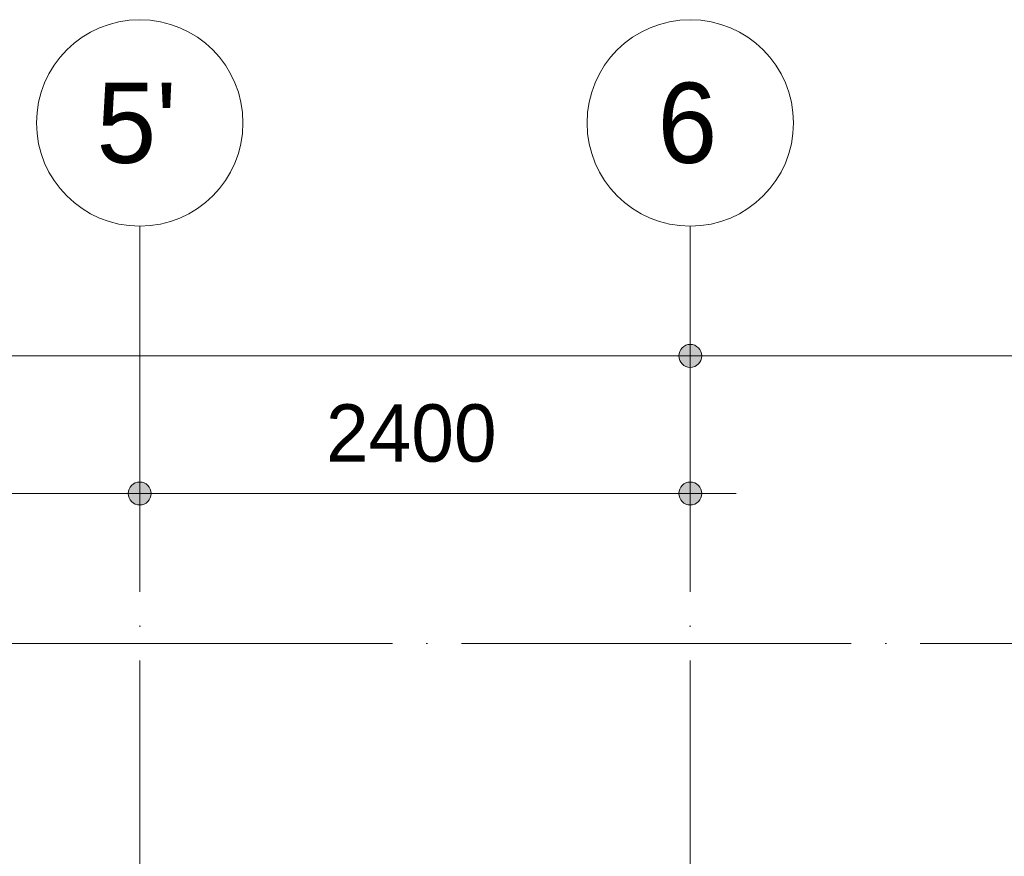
# Model space of a CAD drawing. Header units: millimetres. Extents: x 4517 to 474157, y -4632 to 9900.
# Tile 52 of 114: x 268729 to 273022, y 6253 to 9900. Entities that reach past the tile are written whole.
import ezdxf

# ---------------------------------------------------------------- set-up
doc = ezdxf.new("R2010")
doc.units = ezdxf.units.MM
doc.linetypes.add('WSP_stramienlijn', pattern=[2000, 1700, -150, 0, -150])
for name, color, linetype, lineweight in [('00_maatvoering', 8, 'Continuous', 13), ('00_maatvoering-100', 8, 'Continuous', 13), ('07_stramien', 4, 'Continuous', 13), ('07_stramien - levels', 7, 'Continuous', 13)]:
    doc.layers.add(name, color=color, linetype=linetype, lineweight=lineweight)
doc.styles.add('Revittext', font='txt', dxfattribs={"height": 250})
doc.styles.add('Revittext_2', font='txt', dxfattribs={"height": 350})
doc.dimstyles.new('WSP_25_-_transparant', dxfattribs={"dimscale": 304.8, "dimtxt": 252.223969, "dimasz": 1.312336, "dimexe": 0.656168, "dimexo": 0.0625, "dimgap": 0.213255, "dimtad": 1, "dimdec": 0, "dimzin": 0, "dimdsep": 46, "dimtxsty": 'Revittext', "dimblk1": 'DOTSMALL', "dimblk2": 'DOTSMALL', "dimsah": 1, "dimcen": 0.09, "dimdle": 0.656168, "dimazin": 0, "dimtfac": 1, "dimtdec": 4, "dimtix": 1, "dimtmove": 0, "dimatfit": 3, "dimfxl": 0.656168, "dimfxlon": 1, "dimtvp": 1, "dimtolj": 1, "dimtzin": 0, "dimarcsym": 2})

# ---------------------------------------------------------------- blocks, each defined once
blk = doc.blocks.new('Grid - Stramienbol 9_0mm-3500-as E')
at = {"layer": '07_stramien'}
blk.add_circle((5000, 9450), 450, dxfattribs=at)
blk = doc.blocks.new('DIMBLOCK72-as E')
at = {"layer": '00_maatvoering-100'}
h = blk.add_hatch(color=256, dxfattribs=at)
edge = h.paths.add_edge_path()
edge.add_arc((264452.3, 8434.4), 50, 0, 360)
h = blk.add_hatch(color=256, dxfattribs=at)
edge = h.paths.add_edge_path()
edge.add_arc((271652.3, 8434.4), 50, 0, 360)
for p, q in [((264452.3, 8634.4), (264452.3, 8234.4)), ((264452.3, 8434.4), (264452.3, 8634.4)), ((271652.3, 8634.4), (271652.3, 8234.4)), ((271652.3, 8434.4), (271652.3, 8634.4)), ((264452.3, 8434.4), (271652.3, 8434.4))]:
    blk.add_line(p, q, dxfattribs=at)
for centre in [(264452.3, 8434.4), (271652.3, 8434.4)]:
    blk.add_circle(centre, 50, dxfattribs=at)
at = {"layer": '00_maatvoering-100', "color": 0, "insert": (267664.2, 8823.2), "char_height": 250, "width": 931.288, "attachment_point": 1, "line_spacing_factor": 0.931288, "style": 'Revittext'}
blk.add_mtext('7200', dxfattribs=at)
blk = doc.blocks.new('_DotSmall')
at = {"color": 0, "linetype": 'ByBlock', "const_width": 0.5}
blk.add_lwpolyline([(-0.0625, 0, 1), (0.0625, 0, 1)], format="xyb", close=True, dxfattribs=at)
blk = doc.blocks.new('DIMBLOCK73-as E')
at = {"layer": '00_maatvoering-100'}
h = blk.add_hatch(color=256, dxfattribs=at)
edge = h.paths.add_edge_path()
edge.add_arc((271652.3, 8434.4), 50, 0, 360)
h = blk.add_hatch(color=256, dxfattribs=at)
edge = h.paths.add_edge_path()
edge.add_arc((278852.3, 8434.4), 50, 0, 360)
for p, q in [((271652.3, 8634.4), (271652.3, 8234.4)), ((271652.3, 8434.4), (271652.3, 8634.4)), ((278852.3, 8634.4), (278852.3, 8234.4)), ((278852.3, 8434.4), (278852.3, 8634.4)), ((271652.3, 8434.4), (278852.3, 8434.4))]:
    blk.add_line(p, q, dxfattribs=at)
for centre in [(271652.3, 8434.4), (278852.3, 8434.4)]:
    blk.add_circle(centre, 50, dxfattribs=at)
at = {"layer": '00_maatvoering-100', "color": 0, "insert": (274864.2, 8823.2), "char_height": 250, "width": 931.288, "attachment_point": 1, "line_spacing_factor": 0.931288, "style": 'Revittext'}
blk.add_mtext('7200', dxfattribs=at)
blk = doc.blocks.new('DIMBLOCK75-as E')
at = {"layer": '00_maatvoering-100'}
h = blk.add_hatch(color=256, dxfattribs=at)
edge = h.paths.add_edge_path()
edge.add_arc((264452.3, 7834.4), 50, 0, 360)
h = blk.add_hatch(color=256, dxfattribs=at)
edge = h.paths.add_edge_path()
edge.add_arc((269252.3, 7834.4), 50, 0, 360)
for p, q in [((264452.3, 8034.4), (264452.3, 7634.4)), ((264452.3, 7834.4), (264452.3, 8034.4)), ((269252.3, 8034.4), (269252.3, 7634.4)), ((269252.3, 7834.4), (269252.3, 8034.4)), ((264252.3, 7834.4), (269252.3, 7834.4))]:
    blk.add_line(p, q, dxfattribs=at)
for centre in [(264452.3, 7834.4), (269252.3, 7834.4)]:
    blk.add_circle(centre, 50, dxfattribs=at)
at = {"layer": '00_maatvoering-100', "color": 0, "insert": (266464.2, 8223.2), "char_height": 250, "width": 931.288, "attachment_point": 1, "line_spacing_factor": 0.931288, "style": 'Revittext'}
blk.add_mtext('4800', dxfattribs=at)
blk = doc.blocks.new('DIMBLOCK76-as E')
at = {"layer": '00_maatvoering-100'}
h = blk.add_hatch(color=256, dxfattribs=at)
edge = h.paths.add_edge_path()
edge.add_arc((269252.3, 7834.4), 50, 0, 360)
h = blk.add_hatch(color=256, dxfattribs=at)
edge = h.paths.add_edge_path()
edge.add_arc((271652.3, 7834.4), 50, 0, 360)
for p, q in [((269252.3, 8034.4), (269252.3, 7634.4)), ((269252.3, 7834.4), (269252.3, 8034.4)), ((271652.3, 8034.4), (271652.3, 7634.4)), ((271652.3, 7834.4), (271652.3, 8034.4)), ((269252.3, 7834.4), (271852.3, 7834.4))]:
    blk.add_line(p, q, dxfattribs=at)
for centre in [(269252.3, 7834.4), (271652.3, 7834.4)]:
    blk.add_circle(centre, 50, dxfattribs=at)
at = {"layer": '00_maatvoering-100', "color": 0, "insert": (270064.2, 8223.2), "char_height": 250, "width": 931.288, "attachment_point": 1, "line_spacing_factor": 0.931288, "style": 'Revittext'}
blk.add_mtext('2400', dxfattribs=at)

msp = doc.modelspace()

# ---------------------------------------------------------------- linework, layer by layer
at = {"layer": '07_stramien', "linetype": 'WSP_stramienlijn'}
for p, q in [((269252.3, -4594.5), (269252.3, 9000)), ((271652.3, -4594.5), (271652.3, 9000))]:
    msp.add_line(p, q, dxfattribs=at)
at = {"layer": '07_stramien - levels', "linetype": 'WSP_stramienlijn'}
msp.add_line((228652.3, 7180), (285868.6, 7180), dxfattribs=at)

# ---------------------------------------------------------------- block references
at = {"layer": '07_stramien'}
for p in [(264252.3, 0), (266652.3, 0)]:
    msp.add_blockref('Grid - Stramienbol 9_0mm-3500-as E', p, dxfattribs=at)

# ---------------------------------------------------------------- texts
at = {"layer": '07_stramien', "char_height": 350, "attachment_point": 1, "style": 'Revittext_2'}
for s, insert, width in [("5'", (269063.7, 9625.6), 448.945), ('6', (271509.7, 9625.6), 336.709)]:
    msp.add_mtext(s, dxfattribs=dict(at, insert=insert, width=width))

# ---------------------------------------------------------------- dimensions: what is measured, and where the dimension line sits
at = {"layer": '00_maatvoering'}
for base, p1, p2, override, picture, middle in [((271652.3, 8434.4), (264452.3, 8634.4), (271652.3, 8634.4), {"dimpost": '<>', "dimfxl": 7200}, 'DIMBLOCK72-as E', (268052.3, 8627.1)), ((278852.3, 8434.4), (271652.3, 8634.4), (278852.3, 8634.4), {"dimpost": '<>', "dimfxl": 7200}, 'DIMBLOCK73-as E', (275252.3, 8627.1)), ((269252.3, 7834.4), (264452.3, 8034.4), (269252.3, 8034.4), {"dimpost": '<>', "dimfxl": 4800}, 'DIMBLOCK75-as E', (266852.3, 8027.1)), ((271652.3, 7834.4), (269252.3, 8034.4), (271652.3, 8034.4), {"dimpost": '<>', "dimfxl": 2400}, 'DIMBLOCK76-as E', (270452.3, 8027.1))]:
    dim = msp.add_linear_dim(base=base, p1=p1, p2=p2, dimstyle='WSP_25_-_transparant', override=override, dxfattribs=at)
    dim.commit()
    dim.dimension.update_dxf_attribs({"geometry": picture, "text_midpoint": middle})

doc.saveas('drawing.dxf')
